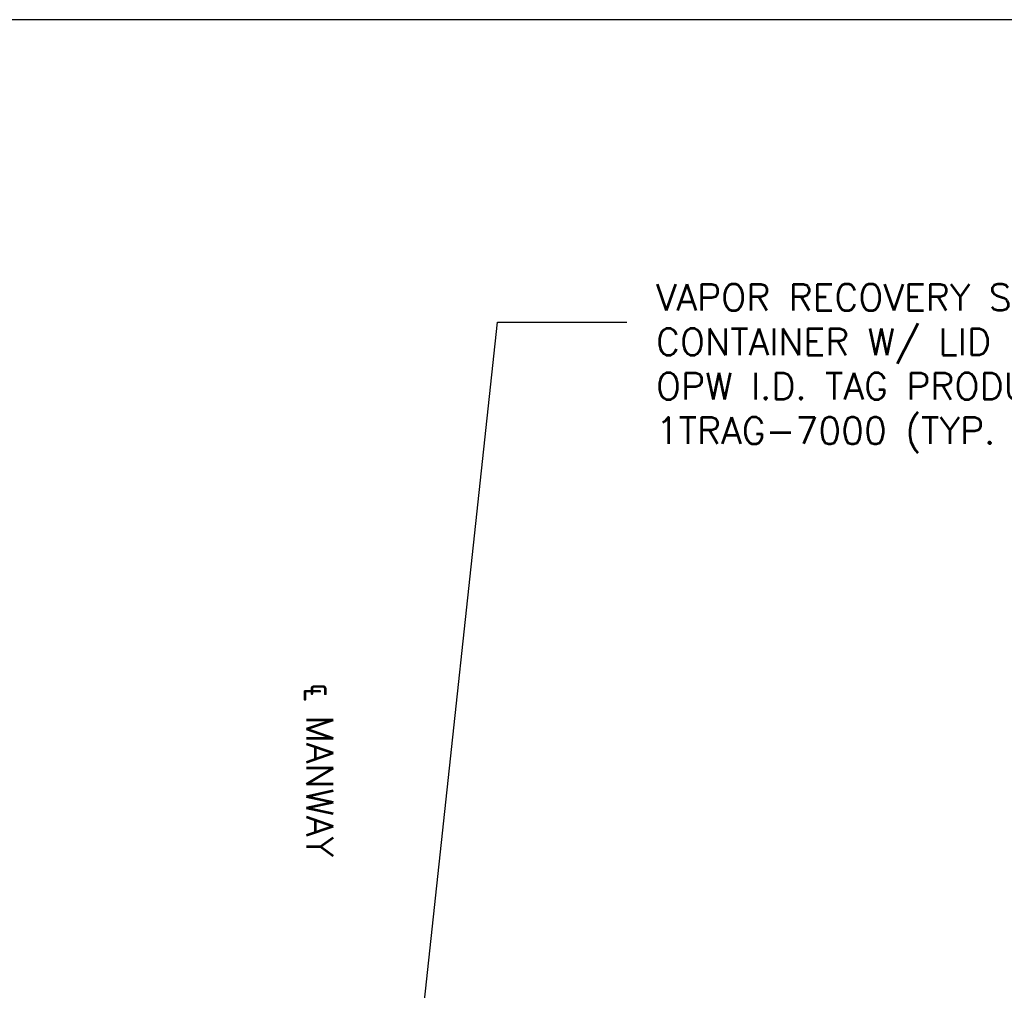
# Model space of a CAD drawing. Extents: x 2963 to 4079, y -422 to 622.
# Tile 117 of 119: x 3640 to 3723, y 540 to 622. Entities that reach past the tile are written whole.
import ezdxf

# ---------------------------------------------------------------- set-up
doc = ezdxf.new("R2010")
doc.units = 0
doc.header["$MEASUREMENT"] = 0
doc.layers.add('FREEZE-OUTLINE-TITLES', color=60, linetype='CONTINUOUS')
doc.layers.add('TEXT', color=3, linetype='CONTINUOUS')
doc.styles.add('SIMPLEX', font='simplex')
doc.dimstyles.new('DIM48', dxfattribs={"dimscale": 48, "dimtxt": 0.09375, "dimasz": 0.09375, "dimexe": 0.0625, "dimexo": 0.0625, "dimgap": 0.0625, "dimtad": 1, "dimdec": 4, "dimzin": 3, "dimdsep": 46, "dimlunit": 4, "dimtxsty": 'SIMPLEX', "dimcen": 0, "dimclrd": 3, "dimclre": 3, "dimclrt": 3, "dimadec": 0, "dimazin": 0, "dimtfac": 1, "dimtdec": 4, "dimtofl": 0, "dimtmove": 2, "dimatfit": 3, "dimfxl": 1, "dimfrac": 2, "dimtolj": 1, "dimtzin": 3, "dimarcsym": 0})

msp = doc.modelspace()

# ---------------------------------------------------------------- linework, layer by layer
at = {"layer": 'FREEZE-OUTLINE-TITLES', "color": 60, "linetype": 'Continuous'}
msp.add_lwpolyline([(4079.29486, 621.90712), (2963.29486, 621.90712), (2963.29486, 294.21628), (4079.29486, 294.21628)], close=True, dxfattribs=at)

# ---------------------------------------------------------------- texts
at = {"layer": 'TEXT', "insert": (3693.43873, 599.59779), "char_height": 2.25, "width": 52.9500821, "attachment_point": 1, "style": 'SIMPLEX'}
msp.add_mtext('VAPOR RECOVERY SPILL CONTAINER W/ LID - ATTACH OPW I.D. TAG PRODUCT NO. 1TRAG-7000 (TYP. OF 2)', dxfattribs=at)
at = {"layer": 'TEXT', "insert": (3666.20635, 551.21802), "char_height": 2.25, "width": 19.5190601, "attachment_point": 3, "rotation": 270, "style": 'SIMPLEX'}
msp.add_mtext('℄ MANWAY', dxfattribs=at)

# ---------------------------------------------------------------- leaders
at = {"layer": 'TEXT'}
msp.add_leader([(3670.1969, 504.40048), (3680.07088, 596.37341), (3690.9747, 596.37341)], dimstyle='DIM48', override={"dimgap": 0.0625, "dimtad": 0}, dxfattribs=at)

doc.saveas('drawing.dxf')
